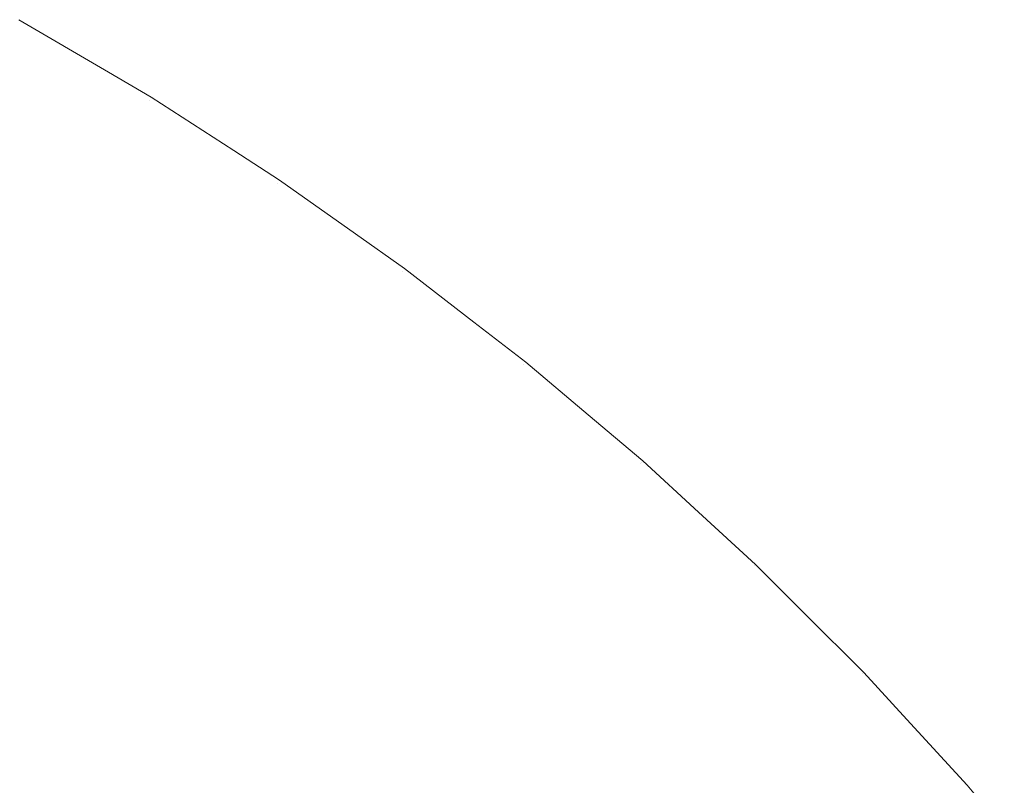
# Model space of a CAD drawing. Header units: centimetres. Extents: x -26 to 27.3, y -23.4 to -21.6.
# Tile 206 of 206: x 27.2581 to 27.2854, y -21.5938 to -21.5726. Entities that reach past the tile are written whole.
import ezdxf

# ---------------------------------------------------------------- set-up
doc = ezdxf.new("R2010")
doc.units = ezdxf.units.CM
doc.header["$LTSCALE"] = 2.54
doc.layers.add('Lucido design-1', color=7, linetype='Continuous')

# ---------------------------------------------------------------- blocks, each defined once
blk = doc.blocks.new('Gruppo-4-1')
at = {"color": 7, "linetype": 'Continuous', "lineweight": 9}
for points, invisible_edges in [([(27.258076, -21.57267, -10.086352), (27.261734, -21.574816, -10.086352), (27.261594, -21.575043, -10.090484), (27.257946, -21.572902, -10.090484)], 15), ([(27.257995, -21.572814, -9.474771), (27.261647, -21.574957, -9.474771), (27.261759, -21.574775, -9.478917), (27.258099, -21.572628, -9.478917)], 15), ([(27.261734, -21.574816, -10.086352), (27.258076, -21.57267, -10.086352), (27.258122, -21.572587, -10.081992), (27.260604, -21.574043, -10.081992)], 11), ([(27.260604, -21.574043, -9.481992), (27.258122, -21.572587, -9.481992), (27.258099, -21.572628, -9.478917), (27.261759, -21.574775, -9.478917)], 14), ([(27.258122, -21.572587, -9.481992), (27.260604, -21.574043, -9.481992), (27.260604, -21.574043, -10.081992), (27.258122, -21.572587, -10.081992)], 10), ([(27.257946, -21.572902, -10.090484), (27.261594, -21.575043, -10.090484), (27.261365, -21.575414, -10.094598), (27.257733, -21.573283, -10.094598)], 15), ([(27.257807, -21.573151, -9.470635), (27.261445, -21.575286, -9.470635), (27.261647, -21.574957, -9.474771), (27.257995, -21.572814, -9.474771)], 15), ([(27.257733, -21.573283, -10.094598), (27.261365, -21.575414, -10.094598), (27.261048, -21.57593, -10.098688), (27.257438, -21.573812, -10.098688)], 15), ([(27.257535, -21.573639, -9.466514), (27.261152, -21.575761, -9.466514), (27.261445, -21.575286, -9.470635), (27.257807, -21.573151, -9.470635)], 15), ([(27.257438, -21.573812, -10.098688), (27.261048, -21.57593, -10.098688), (27.260642, -21.576589, -10.102745), (27.257061, -21.574487, -10.102745)], 15), ([(27.257179, -21.574276, -9.462417), (27.260769, -21.576382, -9.462417), (27.261152, -21.575761, -9.466514), (27.257535, -21.573639, -9.466514)], 15), ([(27.261759, -21.574775, -9.478917), (27.261784, -21.574735, -9.481992), (27.260604, -21.574043, -9.481992)], 9), ([(27.261784, -21.574735, -10.081992), (27.260604, -21.574043, -10.081992), (27.260604, -21.574043, -9.481992), (27.261784, -21.574735, -9.481992)], 10), ([(27.260604, -21.574043, -10.081992), (27.261784, -21.574735, -10.081992), (27.261734, -21.574816, -10.086352)], 10), ([(27.25674, -21.575062, -9.45835), (27.260297, -21.577149, -9.45835), (27.260769, -21.576382, -9.462417), (27.257179, -21.574276, -9.462417)], 15), ([(27.257061, -21.574487, -10.102745), (27.260642, -21.576589, -10.102745), (27.26015, -21.577389, -10.106763), (27.256602, -21.575308, -10.106763)], 15), ([(27.261445, -21.575286, -9.470635), (27.264988, -21.577573, -9.470635), (27.265204, -21.577253, -9.474771), (27.261647, -21.574957, -9.474771)], 15), ([(27.261734, -21.574816, -10.086352), (27.265297, -21.577116, -10.086352), (27.265148, -21.577336, -10.090484), (27.261594, -21.575043, -10.090484)], 15), ([(27.261647, -21.574957, -9.474771), (27.265204, -21.577253, -9.474771), (27.265324, -21.577076, -9.478917), (27.261759, -21.574775, -9.478917)], 15), ([(27.265297, -21.577116, -10.086352), (27.261734, -21.574816, -10.086352), (27.261784, -21.574735, -10.081992), (27.264078, -21.576216, -10.081992)], 11), ([(27.264078, -21.576216, -9.481992), (27.261784, -21.574735, -9.481992), (27.261759, -21.574775, -9.478917), (27.265324, -21.577076, -9.478917)], 14), ([(27.261784, -21.574735, -9.481992), (27.264078, -21.576216, -9.481992), (27.264078, -21.576216, -10.081992), (27.261784, -21.574735, -10.081992)], 10), ([(27.256218, -21.575996, -9.45432), (27.259736, -21.57806, -9.45432), (27.260297, -21.577149, -9.45835), (27.25674, -21.575062, -9.45835)], 15), ([(27.261594, -21.575043, -10.090484), (27.265148, -21.577336, -10.090484), (27.264904, -21.577698, -10.094598), (27.261365, -21.575414, -10.094598)], 15), ([(27.256602, -21.575308, -10.106763), (27.26015, -21.577389, -10.106763), (27.259571, -21.578329, -10.110736), (27.256064, -21.576271, -10.110736)], 15), ([(27.261365, -21.575414, -10.094598), (27.264904, -21.577698, -10.094598), (27.264564, -21.5782, -10.098688), (27.261048, -21.57593, -10.098688)], 15), ([(27.261152, -21.575761, -9.466514), (27.264676, -21.578035, -9.466514), (27.264988, -21.577573, -9.470635), (27.261445, -21.575286, -9.470635)], 15), ([(27.260769, -21.576382, -9.462417), (27.264267, -21.57864, -9.462417), (27.264676, -21.578035, -9.466514), (27.261152, -21.575761, -9.466514)], 15), ([(27.255614, -21.577076, -9.450335), (27.259087, -21.579114, -9.450335), (27.259736, -21.57806, -9.45432), (27.256218, -21.575996, -9.45432)], 15), ([(27.261048, -21.57593, -10.098688), (27.264564, -21.5782, -10.098688), (27.264131, -21.578841, -10.102745), (27.260642, -21.576589, -10.102745)], 15), ([(27.256064, -21.576271, -10.110736), (27.259571, -21.578329, -10.110736), (27.258908, -21.579406, -10.114657), (27.255447, -21.577376, -10.114657)], 15), ([(27.265324, -21.577076, -9.478917), (27.26535, -21.577037, -9.481992), (27.264078, -21.576216, -9.481992)], 9), ([(27.26535, -21.577037, -10.081992), (27.264078, -21.576216, -10.081992), (27.264078, -21.576216, -9.481992), (27.26535, -21.577037, -9.481992)], 10), ([(27.264078, -21.576216, -10.081992), (27.26535, -21.577037, -10.081992), (27.265297, -21.577116, -10.086352)], 10), ([(27.260642, -21.576589, -10.102745), (27.264131, -21.578841, -10.102745), (27.263605, -21.579619, -10.106763), (27.26015, -21.577389, -10.106763)], 15), ([(27.260297, -21.577149, -9.45835), (27.263763, -21.579386, -9.45835), (27.264267, -21.57864, -9.462417), (27.260769, -21.576382, -9.462417)], 15), ([(27.254929, -21.578303, -9.446402), (27.258351, -21.580311, -9.446402), (27.259087, -21.579114, -9.450335), (27.255614, -21.577076, -9.450335)], 15), ([(27.259736, -21.57806, -9.45432), (27.263164, -21.580272, -9.45432), (27.263763, -21.579386, -9.45835), (27.260297, -21.577149, -9.45835)], 15), ([(27.265297, -21.577116, -10.086352), (27.26876, -21.579565, -10.086352), (27.268602, -21.579779, -10.090484), (27.265148, -21.577336, -10.090484)], 15), ([(27.265204, -21.577253, -9.474771), (27.268661, -21.579698, -9.474771), (27.268788, -21.579526, -9.478917), (27.265324, -21.577076, -9.478917)], 15), ([(27.26876, -21.579565, -10.086352), (27.265297, -21.577116, -10.086352), (27.26535, -21.577037, -10.081992), (27.267457, -21.578527, -10.081992)], 11), ([(27.267457, -21.578527, -9.481992), (27.26535, -21.577037, -9.481992), (27.265324, -21.577076, -9.478917), (27.268788, -21.579526, -9.478917)], 14), ([(27.26535, -21.577037, -9.481992), (27.267457, -21.578527, -9.481992), (27.267457, -21.578527, -10.081992), (27.26535, -21.577037, -10.081992)], 10), ([(27.255447, -21.577376, -10.114657), (27.258908, -21.579406, -10.114657), (27.258161, -21.580619, -10.118519), (27.254753, -21.578619, -10.118519)], 15), ([(27.26015, -21.577389, -10.106763), (27.263605, -21.579619, -10.106763), (27.262987, -21.580534, -10.110736), (27.259571, -21.578329, -10.110736)], 15), ([(27.265148, -21.577336, -10.090484), (27.268602, -21.579779, -10.090484), (27.268342, -21.58013, -10.094598), (27.264904, -21.577698, -10.094598)], 15), ([(27.264988, -21.577573, -9.470635), (27.268432, -21.580008, -9.470635), (27.268661, -21.579698, -9.474771), (27.265204, -21.577253, -9.474771)], 15), ([(27.264904, -21.577698, -10.094598), (27.268342, -21.58013, -10.094598), (27.267982, -21.580617, -10.098688), (27.264564, -21.5782, -10.098688)], 15), ([(27.264676, -21.578035, -9.466514), (27.2681, -21.580457, -9.466514), (27.268432, -21.580008, -9.470635), (27.264988, -21.577573, -9.470635)], 15), ([(27.259087, -21.579114, -9.450335), (27.262471, -21.581298, -9.450335), (27.263164, -21.580272, -9.45432), (27.259736, -21.57806, -9.45432)], 15), ([(27.264564, -21.5782, -10.098688), (27.267982, -21.580617, -10.098688), (27.267522, -21.581239, -10.102745), (27.264131, -21.578841, -10.102745)], 15), ([(27.264267, -21.57864, -9.462417), (27.267666, -21.581044, -9.462417), (27.2681, -21.580457, -9.466514), (27.264676, -21.578035, -9.466514)], 15), ([(27.254164, -21.579673, -9.442527), (27.257528, -21.581647, -9.442527), (27.258351, -21.580311, -9.446402), (27.254929, -21.578303, -9.446402)], 15), ([(27.259571, -21.578329, -10.110736), (27.262987, -21.580534, -10.110736), (27.262279, -21.581582, -10.114657), (27.258908, -21.579406, -10.114657)], 15), ([(27.268788, -21.579526, -9.478917), (27.268816, -21.579488, -9.481992), (27.267457, -21.578527, -9.481992)], 9), ([(27.268816, -21.579488, -10.081992), (27.267457, -21.578527, -10.081992), (27.267457, -21.578527, -9.481992), (27.268816, -21.579488, -9.481992)], 10), ([(27.267457, -21.578527, -10.081992), (27.268816, -21.579488, -10.081992), (27.26876, -21.579565, -10.086352)], 10), ([(27.254753, -21.578619, -10.118519), (27.258161, -21.580619, -10.118519), (27.257332, -21.581965, -10.122315), (27.253982, -21.579999, -10.122315)], 15), ([(27.263763, -21.579386, -9.45835), (27.267131, -21.581768, -9.45835), (27.267666, -21.581044, -9.462417), (27.264267, -21.57864, -9.462417)], 15), ([(27.264131, -21.578841, -10.102745), (27.267522, -21.581239, -10.102745), (27.266963, -21.581994, -10.106763), (27.263605, -21.579619, -10.106763)], 15), ([(27.258351, -21.580311, -9.446402), (27.261684, -21.582462, -9.446402), (27.262471, -21.581298, -9.450335), (27.259087, -21.579114, -9.450335)], 15), ([(27.258908, -21.579406, -10.114657), (27.262279, -21.581582, -10.114657), (27.261481, -21.582762, -10.118519), (27.258161, -21.580619, -10.118519)], 15), ([(27.263605, -21.579619, -10.106763), (27.266963, -21.581994, -10.106763), (27.266307, -21.582881, -10.110736), (27.262987, -21.580534, -10.110736)], 15), ([(27.263164, -21.580272, -9.45432), (27.266494, -21.582628, -9.45432), (27.267131, -21.581768, -9.45835), (27.263763, -21.579386, -9.45835)], 15), ([(27.26876, -21.579565, -10.086352), (27.272115, -21.582158, -10.086352), (27.271948, -21.582365, -10.090484), (27.268602, -21.579779, -10.090484)], 15), ([(27.268661, -21.579698, -9.474771), (27.272011, -21.582287, -9.474771), (27.272145, -21.582121, -9.478917), (27.268788, -21.579526, -9.478917)], 15), ([(27.272115, -21.582158, -10.086352), (27.26876, -21.579565, -10.086352), (27.268816, -21.579488, -10.081992), (27.270735, -21.580971, -10.081992)], 11), ([(27.270735, -21.580971, -9.481992), (27.268816, -21.579488, -9.481992), (27.268788, -21.579526, -9.478917), (27.272145, -21.582121, -9.478917)], 14), ([(27.268816, -21.579488, -9.481992), (27.270735, -21.580971, -9.481992), (27.270735, -21.580971, -10.081992), (27.268816, -21.579488, -10.081992)], 10), ([(27.268602, -21.579779, -10.090484), (27.271948, -21.582365, -10.090484), (27.271674, -21.582705, -10.094598), (27.268342, -21.58013, -10.094598)], 15), ([(27.268432, -21.580008, -9.470635), (27.271769, -21.582588, -9.470635), (27.272011, -21.582287, -9.474771), (27.268661, -21.579698, -9.474771)], 15), ([(27.268342, -21.58013, -10.094598), (27.271674, -21.582705, -10.094598), (27.271293, -21.583176, -10.098688), (27.267982, -21.580617, -10.098688)], 15), ([(27.2681, -21.580457, -9.466514), (27.271418, -21.583022, -9.466514), (27.271769, -21.582588, -9.470635), (27.268432, -21.580008, -9.470635)], 15), ([(27.257528, -21.581647, -9.442527), (27.260805, -21.583762, -9.442527), (27.261684, -21.582462, -9.446402), (27.258351, -21.580311, -9.446402)], 15), ([(27.262471, -21.581298, -9.450335), (27.265758, -21.583623, -9.450335), (27.266494, -21.582628, -9.45432), (27.263164, -21.580272, -9.45432)], 15), ([(27.267666, -21.581044, -9.462417), (27.27096, -21.58359, -9.462417), (27.271418, -21.583022, -9.466514), (27.2681, -21.580457, -9.466514)], 15), ([(27.258161, -21.580619, -10.118519), (27.261481, -21.582762, -10.118519), (27.260596, -21.584071, -10.122315), (27.257332, -21.581965, -10.122315)], 15), ([(27.262987, -21.580534, -10.110736), (27.266307, -21.582881, -10.110736), (27.265554, -21.583899, -10.114657), (27.262279, -21.581582, -10.114657)], 15), ([(27.267982, -21.580617, -10.098688), (27.271293, -21.583176, -10.098688), (27.270807, -21.583778, -10.102745), (27.267522, -21.581239, -10.102745)], 15), ([(27.272145, -21.582121, -9.478917), (27.272175, -21.582084, -9.481992), (27.270735, -21.580971, -9.481992)], 9), ([(27.272175, -21.582084, -10.081992), (27.270735, -21.580971, -10.081992), (27.270735, -21.580971, -9.481992), (27.272175, -21.582084, -9.481992)], 10), ([(27.270735, -21.580971, -10.081992), (27.272175, -21.582084, -10.081992), (27.272115, -21.582158, -10.086352)], 10), ([(27.267522, -21.581239, -10.102745), (27.270807, -21.583778, -10.102745), (27.270217, -21.584509, -10.106763), (27.266963, -21.581994, -10.106763)], 15), ([(27.267131, -21.581768, -9.45835), (27.270394, -21.58429, -9.45835), (27.27096, -21.58359, -9.462417), (27.267666, -21.581044, -9.462417)], 15), ([(27.261684, -21.582462, -9.446402), (27.264923, -21.584753, -9.446402), (27.265758, -21.583623, -9.450335), (27.262471, -21.581298, -9.450335)], 15), ([(27.25662, -21.583121, -9.438717), (27.259836, -21.585196, -9.438717), (27.260805, -21.583762, -9.442527), (27.257528, -21.581647, -9.442527)], 15), ([(27.262279, -21.581582, -10.114657), (27.265554, -21.583899, -10.114657), (27.264707, -21.585044, -10.118519), (27.261481, -21.582762, -10.118519)], 15), ([(27.266494, -21.582628, -9.45432), (27.269722, -21.585123, -9.45432), (27.270394, -21.58429, -9.45835), (27.267131, -21.581768, -9.45835)], 15), ([(27.257332, -21.581965, -10.122315), (27.260596, -21.584071, -10.122315), (27.259625, -21.585508, -10.126041), (27.256423, -21.583441, -10.126041)], 15), ([(27.266963, -21.581994, -10.106763), (27.270217, -21.584509, -10.106763), (27.269524, -21.585368, -10.110736), (27.266307, -21.582881, -10.110736)], 15), ([(27.275358, -21.584892, -10.086352), (27.272115, -21.582158, -10.086352), (27.272175, -21.582084, -10.081992), (27.273908, -21.583546, -10.081992)], 11), ([(27.273908, -21.583546, -9.481992), (27.272175, -21.582084, -9.481992), (27.272145, -21.582121, -9.478917), (27.275389, -21.584856, -9.478917)], 14), ([(27.272175, -21.582084, -9.481992), (27.273908, -21.583546, -9.481992), (27.273908, -21.583546, -10.081992), (27.272175, -21.582084, -10.081992)], 10), ([(27.271948, -21.582365, -10.090484), (27.275182, -21.585092, -10.090484), (27.274893, -21.58542, -10.094598), (27.271674, -21.582705, -10.094598)], 15), ([(27.271769, -21.582588, -9.470635), (27.274993, -21.585306, -9.470635), (27.275248, -21.585017, -9.474771), (27.272011, -21.582287, -9.474771)], 15), ([(27.272115, -21.582158, -10.086352), (27.275358, -21.584892, -10.086352), (27.275182, -21.585092, -10.090484), (27.271948, -21.582365, -10.090484)], 15), ([(27.272011, -21.582287, -9.474771), (27.275248, -21.585017, -9.474771), (27.275389, -21.584856, -9.478917), (27.272145, -21.582121, -9.478917)], 15), ([(27.260805, -21.583762, -9.442527), (27.26399, -21.586014, -9.442527), (27.264923, -21.584753, -9.446402), (27.261684, -21.582462, -9.446402)], 15), ([(27.265758, -21.583623, -9.450335), (27.268944, -21.586086, -9.450335), (27.269722, -21.585123, -9.45432), (27.266494, -21.582628, -9.45432)], 15), ([(27.271418, -21.583022, -9.466514), (27.274624, -21.585725, -9.466514), (27.274993, -21.585306, -9.470635), (27.271769, -21.582588, -9.470635)], 15), ([(27.261481, -21.582762, -10.118519), (27.264707, -21.585044, -10.118519), (27.263768, -21.586315, -10.122315), (27.260596, -21.584071, -10.122315)], 15), ([(27.266307, -21.582881, -10.110736), (27.269524, -21.585368, -10.110736), (27.268729, -21.586352, -10.114657), (27.265554, -21.583899, -10.114657)], 15), ([(27.271674, -21.582705, -10.094598), (27.274893, -21.58542, -10.094598), (27.274493, -21.585874, -10.098688), (27.271293, -21.583176, -10.098688)], 15), ([(27.255629, -21.584732, -9.43498), (27.258777, -21.586763, -9.43498), (27.259836, -21.585196, -9.438717), (27.25662, -21.583121, -9.438717)], 15), ([(27.271293, -21.583176, -10.098688), (27.274493, -21.585874, -10.098688), (27.273982, -21.586455, -10.102745), (27.270807, -21.583778, -10.102745)], 15), ([(27.27096, -21.58359, -9.462417), (27.274142, -21.586273, -9.462417), (27.274624, -21.585725, -9.466514), (27.271418, -21.583022, -9.466514)], 15), ([(27.256423, -21.583441, -10.126041), (27.259625, -21.585508, -10.126041), (27.25857, -21.587069, -10.129688), (27.255435, -21.585045, -10.129688)], 15), ([(27.264923, -21.584753, -9.446402), (27.268062, -21.587179, -9.446402), (27.268944, -21.586086, -9.450335), (27.265758, -21.583623, -9.450335)], 15), ([(27.270394, -21.58429, -9.45835), (27.273548, -21.586949, -9.45835), (27.274142, -21.586273, -9.462417), (27.27096, -21.58359, -9.462417)], 15), ([(27.275389, -21.584856, -9.478917), (27.27542, -21.584821, -9.481992), (27.273908, -21.583546, -9.481992)], 9), ([(27.27542, -21.584821, -10.081992), (27.273908, -21.583546, -10.081992), (27.273908, -21.583546, -9.481992), (27.27542, -21.584821, -9.481992)], 10), ([(27.273908, -21.583546, -10.081992), (27.27542, -21.584821, -10.081992), (27.275358, -21.584892, -10.086352)], 10), ([(27.259836, -21.585196, -9.438717), (27.26296, -21.587406, -9.438717), (27.26399, -21.586014, -9.442527), (27.260805, -21.583762, -9.442527)], 15), ([(27.265554, -21.583899, -10.114657), (27.268729, -21.586352, -10.114657), (27.267834, -21.587461, -10.118519), (27.264707, -21.585044, -10.118519)], 15), ([(27.270807, -21.583778, -10.102745), (27.273982, -21.586455, -10.102745), (27.273361, -21.58716, -10.106763), (27.270217, -21.584509, -10.106763)], 15), ([(27.260596, -21.584071, -10.122315), (27.263768, -21.586315, -10.122315), (27.262737, -21.587709, -10.126041), (27.259625, -21.585508, -10.126041)], 15), ([(27.270217, -21.584509, -10.106763), (27.273361, -21.58716, -10.106763), (27.272632, -21.587989, -10.110736), (27.269524, -21.585368, -10.110736)], 15), ([(27.269722, -21.585123, -9.45432), (27.272841, -21.587752, -9.45432), (27.273548, -21.586949, -9.45835), (27.270394, -21.58429, -9.45835)], 15), ([(27.254555, -21.586476, -9.431322), (27.25763, -21.58846, -9.431322), (27.258777, -21.586763, -9.43498), (27.255629, -21.584732, -9.43498)], 15), ([(27.26399, -21.586014, -9.442527), (27.267076, -21.5884, -9.442527), (27.268062, -21.587179, -9.446402), (27.264923, -21.584753, -9.446402)], 15), ([(27.275358, -21.584892, -10.086352), (27.27542, -21.584821, -10.081992), (27.276971, -21.586245, -10.081992)], 9), ([(27.276971, -21.586245, -9.481992), (27.27542, -21.584821, -9.481992), (27.275389, -21.584856, -9.478917)], 10), ([(27.27542, -21.584821, -9.481992), (27.276971, -21.586245, -9.481992), (27.276971, -21.586245, -10.081992), (27.27542, -21.584821, -10.081992)], 10), ([(27.255435, -21.585045, -10.129688), (27.25857, -21.587069, -10.129688), (27.257434, -21.58875, -10.133253), (27.254371, -21.586774, -10.133253)], 15), ([(27.264707, -21.585044, -10.118519), (27.267834, -21.587461, -10.118519), (27.266841, -21.58869, -10.122315), (27.263768, -21.586315, -10.122315)], 15), ([(27.275182, -21.585092, -10.090484), (27.278297, -21.587953, -10.090484), (27.277995, -21.588268, -10.094598), (27.274893, -21.58542, -10.094598)], 15), ([(27.274993, -21.585306, -9.470635), (27.278099, -21.588159, -9.470635), (27.278366, -21.587881, -9.474771), (27.275248, -21.585017, -9.474771)], 15), ([(27.275358, -21.584892, -10.086352), (27.278481, -21.587761, -10.086352), (27.278297, -21.587953, -10.090484), (27.275182, -21.585092, -10.090484)], 15), ([(27.275248, -21.585017, -9.474771), (27.278366, -21.587881, -9.474771), (27.278514, -21.587727, -9.478917), (27.275389, -21.584856, -9.478917)], 15), ([(27.276971, -21.586245, -10.081992), (27.278547, -21.587692, -10.081992), (27.278481, -21.587761, -10.086352), (27.275358, -21.584892, -10.086352)], 14), ([(27.275389, -21.584856, -9.478917), (27.278514, -21.587727, -9.478917), (27.278547, -21.587692, -9.481992), (27.276971, -21.586245, -9.481992)], 11), ([(27.258777, -21.586763, -9.43498), (27.261836, -21.588927, -9.43498), (27.26296, -21.587406, -9.438717), (27.259836, -21.585196, -9.438717)], 15), ([(27.269524, -21.585368, -10.110736), (27.272632, -21.587989, -10.110736), (27.271796, -21.588939, -10.114657), (27.268729, -21.586352, -10.114657)], 15), ([(27.268944, -21.586086, -9.450335), (27.272023, -21.588681, -9.450335), (27.272841, -21.587752, -9.45432), (27.269722, -21.585123, -9.45432)], 15), ([(27.274624, -21.585725, -9.466514), (27.277713, -21.588562, -9.466514), (27.278099, -21.588159, -9.470635), (27.274993, -21.585306, -9.470635)], 15), ([(27.259625, -21.585508, -10.126041), (27.262737, -21.587709, -10.126041), (27.261617, -21.589223, -10.129688), (27.25857, -21.587069, -10.129688)], 15), ([(27.274893, -21.58542, -10.094598), (27.277995, -21.588268, -10.094598), (27.277576, -21.588706, -10.098688), (27.274493, -21.585874, -10.098688)], 15), ([(27.274493, -21.585874, -10.098688), (27.277576, -21.588706, -10.098688), (27.27704, -21.589264, -10.102745), (27.273982, -21.586455, -10.102745)], 15), ([(27.274142, -21.586273, -9.462417), (27.277208, -21.589089, -9.462417), (27.277713, -21.588562, -9.466514), (27.274624, -21.585725, -9.466514)], 15), ([(27.26296, -21.587406, -9.438717), (27.265988, -21.589747, -9.438717), (27.267076, -21.5884, -9.442527), (27.26399, -21.586014, -9.442527)], 15), ([(27.268062, -21.587179, -9.446402), (27.271095, -21.589736, -9.446402), (27.272023, -21.588681, -9.450335), (27.268944, -21.586086, -9.450335)], 15), ([(27.263768, -21.586315, -10.122315), (27.266841, -21.58869, -10.122315), (27.265752, -21.590039, -10.126041), (27.262737, -21.587709, -10.126041)], 15), ([(27.268729, -21.586352, -10.114657), (27.271796, -21.588939, -10.114657), (27.270855, -21.590008, -10.118519), (27.267834, -21.587461, -10.118519)], 15), ([(27.273982, -21.586455, -10.102745), (27.27704, -21.589264, -10.102745), (27.27639, -21.589943, -10.106763), (27.273361, -21.58716, -10.106763)], 15), ([(27.273548, -21.586949, -9.45835), (27.276585, -21.589739, -9.45835), (27.277208, -21.589089, -9.462417), (27.274142, -21.586273, -9.462417)], 15), ([(27.278547, -21.587692, -10.081992), (27.276971, -21.586245, -10.081992), (27.276971, -21.586245, -9.481992), (27.278547, -21.587692, -9.481992)], 10), ([(27.25763, -21.58846, -9.431322), (27.260618, -21.590573, -9.431322), (27.261836, -21.588927, -9.43498), (27.258777, -21.586763, -9.43498)], 15), ([(27.272841, -21.587752, -9.45432), (27.275845, -21.590512, -9.45432), (27.276585, -21.589739, -9.45835), (27.273548, -21.586949, -9.45835)], 15), ([(27.25857, -21.587069, -10.129688), (27.261617, -21.589223, -10.129688), (27.260409, -21.590855, -10.133253), (27.257434, -21.58875, -10.133253)], 15), ([(27.267076, -21.5884, -9.442527), (27.270058, -21.590914, -9.442527), (27.271095, -21.589736, -9.446402), (27.268062, -21.587179, -9.446402)], 15), ([(27.273361, -21.58716, -10.106763), (27.27639, -21.589943, -10.106763), (27.275627, -21.590739, -10.110736), (27.272632, -21.587989, -10.110736)], 15), ([(27.261836, -21.588927, -9.43498), (27.2648, -21.591218, -9.43498), (27.265988, -21.589747, -9.438717), (27.26296, -21.587406, -9.438717)], 15), ([(27.267834, -21.587461, -10.118519), (27.270855, -21.590008, -10.118519), (27.269811, -21.591194, -10.122315), (27.266841, -21.58869, -10.122315)], 15), ([(27.262737, -21.587709, -10.126041), (27.265752, -21.590039, -10.126041), (27.264569, -21.591505, -10.129688), (27.261617, -21.589223, -10.129688)], 15), ([(27.272023, -21.588681, -9.450335), (27.274988, -21.591405, -9.450335), (27.275845, -21.590512, -9.45432), (27.272841, -21.587752, -9.45432)], 15), ([(27.278481, -21.587761, -10.086352), (27.28148, -21.59076, -10.086352), (27.281288, -21.590944, -10.090484), (27.278297, -21.587953, -10.090484)], 15), ([(27.278366, -21.587881, -9.474771), (27.28136, -21.590875, -9.474771), (27.281514, -21.590727, -9.478917), (27.278514, -21.587727, -9.478917)], 15), ([(27.278481, -21.587761, -10.086352), (27.278547, -21.587692, -10.081992), (27.279918, -21.589064, -10.081992)], 9), ([(27.279918, -21.589064, -10.081992), (27.281549, -21.590694, -10.081992), (27.28148, -21.59076, -10.086352), (27.278481, -21.587761, -10.086352)], 14), ([(27.279918, -21.589064, -9.481992), (27.278547, -21.587692, -9.481992), (27.278514, -21.587727, -9.478917)], 10), ([(27.278514, -21.587727, -9.478917), (27.281514, -21.590727, -9.478917), (27.281549, -21.590694, -9.481992), (27.279918, -21.589064, -9.481992)], 11), ([(27.278547, -21.587692, -9.481992), (27.279918, -21.589064, -9.481992), (27.279918, -21.589064, -10.081992), (27.278547, -21.587692, -10.081992)], 10), ([(27.272632, -21.587989, -10.110736), (27.275627, -21.590739, -10.110736), (27.274751, -21.591653, -10.114657), (27.271796, -21.588939, -10.114657)], 15), ([(27.278297, -21.587953, -10.090484), (27.281288, -21.590944, -10.090484), (27.280973, -21.591246, -10.094598), (27.277995, -21.588268, -10.094598)], 15), ([(27.278099, -21.588159, -9.470635), (27.281082, -21.591142, -9.470635), (27.28136, -21.590875, -9.474771), (27.278366, -21.587881, -9.474771)], 15), ([(27.277995, -21.588268, -10.094598), (27.280973, -21.591246, -10.094598), (27.280535, -21.591665, -10.098688), (27.277576, -21.588706, -10.098688)], 15), ([(27.277713, -21.588562, -9.466514), (27.280679, -21.591528, -9.466514), (27.281082, -21.591142, -9.470635), (27.278099, -21.588159, -9.470635)], 15), ([(27.256397, -21.590284, -9.42775), (27.259309, -21.592344, -9.42775), (27.260618, -21.590573, -9.431322), (27.25763, -21.58846, -9.431322)], 15), ([(27.265988, -21.589747, -9.438717), (27.268914, -21.592214, -9.438717), (27.270058, -21.590914, -9.442527), (27.267076, -21.5884, -9.442527)], 15), ([(27.277208, -21.589089, -9.462417), (27.280152, -21.592033, -9.462417), (27.280679, -21.591528, -9.466514), (27.277713, -21.588562, -9.466514)], 15), ([(27.257434, -21.58875, -10.133253), (27.260409, -21.590855, -10.133253), (27.259118, -21.592602, -10.136728), (27.256217, -21.59055, -10.136728)], 15), ([(27.266841, -21.58869, -10.122315), (27.269811, -21.591194, -10.122315), (27.268666, -21.592496, -10.126041), (27.265752, -21.590039, -10.126041)], 15), ([(27.271095, -21.589736, -9.446402), (27.274016, -21.592419, -9.446402), (27.274988, -21.591405, -9.450335), (27.272023, -21.588681, -9.450335)], 15), ([(27.277576, -21.588706, -10.098688), (27.280535, -21.591665, -10.098688), (27.279977, -21.592201, -10.102745), (27.27704, -21.589264, -10.102745)], 15), ([(27.260618, -21.590573, -9.431322), (27.263513, -21.592812, -9.431322), (27.2648, -21.591218, -9.43498), (27.261836, -21.588927, -9.43498)], 15), ([(27.271796, -21.588939, -10.114657), (27.274751, -21.591653, -10.114657), (27.273766, -21.592681, -10.118519), (27.270855, -21.590008, -10.118519)], 15), ([(27.276585, -21.589739, -9.45835), (27.279502, -21.592656, -9.45835), (27.280152, -21.592033, -9.462417), (27.277208, -21.589089, -9.462417)], 15), ([(27.281549, -21.590694, -10.081992), (27.279918, -21.589064, -10.081992), (27.279918, -21.589064, -9.481992), (27.281549, -21.590694, -9.481992)], 10), ([(27.261617, -21.589223, -10.129688), (27.264569, -21.591505, -10.129688), (27.263293, -21.593084, -10.133253), (27.260409, -21.590855, -10.133253)], 15), ([(27.27704, -21.589264, -10.102745), (27.279977, -21.592201, -10.102745), (27.279298, -21.592851, -10.106763), (27.27639, -21.589943, -10.106763)], 15), ([(27.270058, -21.590914, -9.442527), (27.272931, -21.593552, -9.442527), (27.274016, -21.592419, -9.446402), (27.271095, -21.589736, -9.446402)], 15), ([(27.275845, -21.590512, -9.45432), (27.278729, -21.593396, -9.45432), (27.279502, -21.592656, -9.45835), (27.276585, -21.589739, -9.45835)], 15), ([(27.2648, -21.591218, -9.43498), (27.267664, -21.593633, -9.43498), (27.268914, -21.592214, -9.438717), (27.265988, -21.589747, -9.438717)], 15), ([(27.270855, -21.590008, -10.118519), (27.273766, -21.592681, -10.118519), (27.272672, -21.593822, -10.122315), (27.269811, -21.591194, -10.122315)], 15), ([(27.27639, -21.589943, -10.106763), (27.279298, -21.592851, -10.106763), (27.278502, -21.593614, -10.110736), (27.275627, -21.590739, -10.110736)], 15), ([(27.25508, -21.592233, -9.424269), (27.25791, -21.594235, -9.424269), (27.259309, -21.592344, -9.42775), (27.256397, -21.590284, -9.42775)], 15), ([(27.265752, -21.590039, -10.126041), (27.268666, -21.592496, -10.126041), (27.267421, -21.59391, -10.129688), (27.264569, -21.591505, -10.129688)], 15), ([(27.256217, -21.59055, -10.136728), (27.259118, -21.592602, -10.136728), (27.257744, -21.59446, -10.140108), (27.254923, -21.592465, -10.140108)], 15), ([(27.274988, -21.591405, -9.450335), (27.277836, -21.594253, -9.450335), (27.278729, -21.593396, -9.45432), (27.275845, -21.590512, -9.45432)], 15), ([(27.259309, -21.592344, -9.42775), (27.26213, -21.594525, -9.42775), (27.263513, -21.592812, -9.431322), (27.260618, -21.590573, -9.431322)], 15), ([(27.275627, -21.590739, -10.110736), (27.278502, -21.593614, -10.110736), (27.277588, -21.59449, -10.114657), (27.274751, -21.591653, -10.114657)], 15), ([(27.28148, -21.59076, -10.086352), (27.284349, -21.593883, -10.086352), (27.284149, -21.594059, -10.090484), (27.281288, -21.590944, -10.090484)], 15), ([(27.28136, -21.590875, -9.474771), (27.284224, -21.593993, -9.474771), (27.284385, -21.593852, -9.478917), (27.281514, -21.590727, -9.478917)], 15), ([(27.28148, -21.59076, -10.086352), (27.281549, -21.590694, -10.081992), (27.282746, -21.591997, -10.081992)], 9), ([(27.282746, -21.591997, -10.081992), (27.28442, -21.593821, -10.081992), (27.284349, -21.593883, -10.086352), (27.28148, -21.59076, -10.086352)], 14), ([(27.282746, -21.591997, -9.481992), (27.281549, -21.590694, -9.481992), (27.281514, -21.590727, -9.478917)], 10), ([(27.281514, -21.590727, -9.478917), (27.284385, -21.593852, -9.478917), (27.28442, -21.593821, -9.481992), (27.282746, -21.591997, -9.481992)], 11), ([(27.281549, -21.590694, -9.481992), (27.282746, -21.591997, -9.481992), (27.282746, -21.591997, -10.081992), (27.281549, -21.590694, -10.081992)], 10), ([(27.260409, -21.590855, -10.133253), (27.263293, -21.593084, -10.133253), (27.261929, -21.594774, -10.136728), (27.259118, -21.592602, -10.136728)], 15), ([(27.268914, -21.592214, -9.438717), (27.271732, -21.594802, -9.438717), (27.272931, -21.593552, -9.442527), (27.270058, -21.590914, -9.442527)], 15), ([(27.281288, -21.590944, -10.090484), (27.284149, -21.594059, -10.090484), (27.283821, -21.594348, -10.094598), (27.280973, -21.591246, -10.094598)], 15), ([(27.281082, -21.591142, -9.470635), (27.283935, -21.594248, -9.470635), (27.284224, -21.593993, -9.474771), (27.28136, -21.590875, -9.474771)], 15), ([(27.263513, -21.592812, -9.431322), (27.266311, -21.595171, -9.431322), (27.267664, -21.593633, -9.43498), (27.2648, -21.591218, -9.43498)], 15), ([(27.269811, -21.591194, -10.122315), (27.272672, -21.593822, -10.122315), (27.271472, -21.595074, -10.126041), (27.268666, -21.592496, -10.126041)], 15), ([(27.280973, -21.591246, -10.094598), (27.283821, -21.594348, -10.094598), (27.283367, -21.594748, -10.098688), (27.280535, -21.591665, -10.098688)], 15), ([(27.280679, -21.591528, -9.466514), (27.283516, -21.594617, -9.466514), (27.283935, -21.594248, -9.470635), (27.281082, -21.591142, -9.470635)], 15), ([(27.264569, -21.591505, -10.129688), (27.267421, -21.59391, -10.129688), (27.26608, -21.595434, -10.133253), (27.263293, -21.593084, -10.133253)], 15), ([(27.274751, -21.591653, -10.114657), (27.277588, -21.59449, -10.114657), (27.27656, -21.595475, -10.118519), (27.273766, -21.592681, -10.118519)], 15), ([(27.274016, -21.592419, -9.446402), (27.276822, -21.595225, -9.446402), (27.277836, -21.594253, -9.450335), (27.274988, -21.591405, -9.450335)], 15), ([(27.280152, -21.592033, -9.462417), (27.282968, -21.595099, -9.462417), (27.283516, -21.594617, -9.466514), (27.280679, -21.591528, -9.466514)], 15), ([(27.280535, -21.591665, -10.098688), (27.283367, -21.594748, -10.098688), (27.282786, -21.595259, -10.102745), (27.279977, -21.592201, -10.102745)], 15), ([(27.279977, -21.592201, -10.102745), (27.282786, -21.595259, -10.102745), (27.282081, -21.59588, -10.106763), (27.279298, -21.592851, -10.106763)], 15), ([(27.279502, -21.592656, -9.45835), (27.282292, -21.595693, -9.45835), (27.282968, -21.595099, -9.462417), (27.280152, -21.592033, -9.462417)], 15), ([(27.28442, -21.593821, -10.081992), (27.282746, -21.591997, -10.081992), (27.282746, -21.591997, -9.481992), (27.28442, -21.593821, -9.481992)], 10), ([(27.25791, -21.594235, -9.424269), (27.260653, -21.596355, -9.424269), (27.26213, -21.594525, -9.42775), (27.259309, -21.592344, -9.42775)], 15), ([(27.267664, -21.593633, -9.43498), (27.270424, -21.596168, -9.43498), (27.271732, -21.594802, -9.438717), (27.268914, -21.592214, -9.438717)], 15), ([(27.272931, -21.593552, -9.442527), (27.275689, -21.59631, -9.442527), (27.276822, -21.595225, -9.446402), (27.274016, -21.592419, -9.446402)], 15), ([(27.259118, -21.592602, -10.136728), (27.261929, -21.594774, -10.136728), (27.260477, -21.596572, -10.140108), (27.257744, -21.59446, -10.140108)], 15), ([(27.268666, -21.592496, -10.126041), (27.271472, -21.595074, -10.126041), (27.270169, -21.596434, -10.129688), (27.267421, -21.59391, -10.129688)], 15), ([(27.273766, -21.592681, -10.118519), (27.27656, -21.595475, -10.118519), (27.275419, -21.596569, -10.122315), (27.272672, -21.593822, -10.122315)], 15), ([(27.278729, -21.593396, -9.45432), (27.281489, -21.5964, -9.45432), (27.282292, -21.595693, -9.45835), (27.279502, -21.592656, -9.45835)], 15), ([(27.26213, -21.594525, -9.42775), (27.264857, -21.596823, -9.42775), (27.266311, -21.595171, -9.431322), (27.263513, -21.592812, -9.431322)], 15), ([(27.279298, -21.592851, -10.106763), (27.282081, -21.59588, -10.106763), (27.281252, -21.596609, -10.110736), (27.278502, -21.593614, -10.110736)], 15), ([(27.263293, -21.593084, -10.133253), (27.26608, -21.595434, -10.133253), (27.264645, -21.597064, -10.136728), (27.261929, -21.594774, -10.136728)], 15), ([(27.271732, -21.594802, -9.438717), (27.274439, -21.597509, -9.438717), (27.275689, -21.59631, -9.442527), (27.272931, -21.593552, -9.442527)], 15), ([(27.277836, -21.594253, -9.450335), (27.28056, -21.597218, -9.450335), (27.281489, -21.5964, -9.45432), (27.278729, -21.593396, -9.45432)], 15), ([(27.266311, -21.595171, -9.431322), (27.269007, -21.597646, -9.431322), (27.270424, -21.596168, -9.43498), (27.267664, -21.593633, -9.43498)], 15), ([(27.278502, -21.593614, -10.110736), (27.281252, -21.596609, -10.110736), (27.280302, -21.597445, -10.114657), (27.277588, -21.59449, -10.114657)], 15), ([(27.28442, -21.593821, -9.481992), (27.285449, -21.595041, -9.481992), (27.285449, -21.595041, -10.081992), (27.28442, -21.593821, -10.081992)], 10)]:
    blk.add_3dface(points, dxfattribs=dict(at, invisible_edges=invisible_edges))

msp = doc.modelspace()

# ---------------------------------------------------------------- block references
at = {"layer": 'Lucido design-1', "color": 7}
msp.add_blockref('Gruppo-4-1', (0, 0), dxfattribs=at)

doc.saveas('drawing.dxf')
